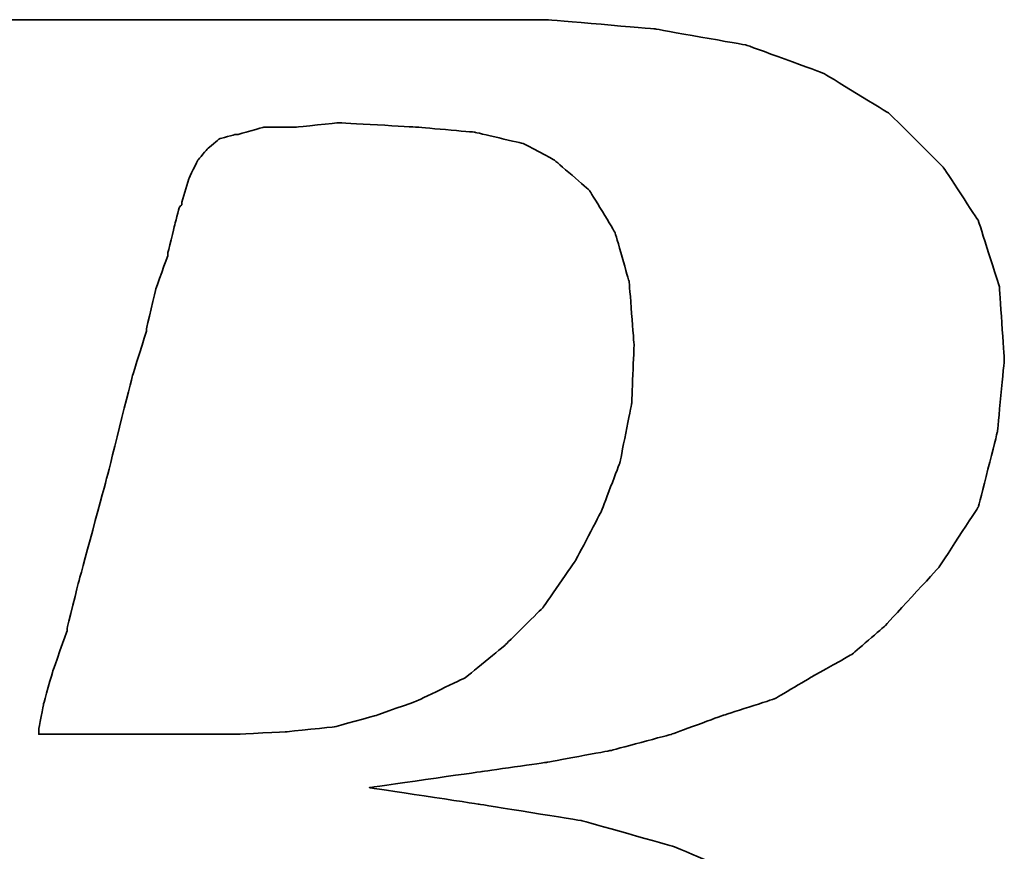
# Model space of a CAD drawing. Header units: millimetres. Extents: x -51 to 291, y -54 to 83.
# Tile 30 of 99: x 96.548 to 97.339, y 2.771 to 3.439. Entities that reach past the tile are written whole.
import ezdxf

# ---------------------------------------------------------------- set-up
doc = ezdxf.new("R2010")
doc.units = ezdxf.units.MM
doc.layers.add('DIM', color=4, linetype='Continuous')
doc.layers.add('layer 1', color=7, linetype='Continuous')

# ---------------------------------------------------------------- blocks, each defined once
blk = doc.blocks.new('TBI MOTION logo(完整正式版)')
at = {"layer": 'layer 1', "color": 22, "lineweight": 35}
for points, knots in [([(-64.65375, -6.86375), (-64.65375, -6.86375), (-64.84375, -7.29625), (-64.84375, -7.29625), (-64.84375, -7.29625), (-64.84375, -7.29625), (-64.86875, -7.34375), (-64.86875, -7.34375), (-64.86875, -7.34375), (-64.86875, -7.34375), (-64.86875, -7.36875), (-64.86875, -7.36875), (-64.86875, -7.36875), (-64.86875, -7.36875), (-65.15375, -7.65375), (-65.15375, -7.65375), (-65.15375, -7.65375), (-65.15375, -7.65375), (-65.17875, -7.65375), (-65.17875, -7.65375), (-65.17875, -7.65375), (-65.17875, -7.65375), (-65.20375, -7.67875), (-65.20375, -7.67875), (-65.20375, -7.67875), (-65.20375, -7.67875), (-65.58875, -7.87125), (-65.58875, -7.87125), (-65.58875, -7.87125), (-65.58875, -7.87125), (-65.63375, -7.87125), (-65.63375, -7.87125), (-65.63375, -7.87125), (-65.63375, -7.87125), (-65.65875, -7.89375), (-65.65875, -7.89375), (-65.65875, -7.89375), (-65.65875, -7.89375), (-66.09375, -7.94375), (-66.09375, -7.94375), (-66.09375, -7.94375), (-66.09375, -7.94375), (-66.11375, -7.94375), (-66.11375, -7.94375), (-66.11375, -7.94375), (-66.11375, -7.94375), (-66.16375, -7.94375), (-66.16375, -7.94375), (-66.16375, -7.94375), (-66.16375, -7.94375), (-66.30875, -7.94375), (-66.30875, -7.94375), (-66.30875, -7.94375), (-66.30875, -7.94375), (-66.69375, -7.94375), (-66.69375, -7.94375), (-66.69375, -7.94375), (-66.69375, -7.94375), (-67.07375, -7.94375), (-67.07375, -7.94375), (-67.07375, -7.94375), (-67.07375, -7.94375), (-67.12375, -7.94375), (-67.12375, -7.94375), (-67.12375, -7.94375), (-67.12375, -7.94375), (-67.12375, -7.96625), (-67.12375, -7.96625), (-67.12375, -7.96625), (-67.12375, -7.96625), (-67.14875, -7.99125), (-67.14875, -7.99125), (-67.14875, -7.99125), (-67.14875, -7.99125), (-67.24375, -8.34875), (-67.24375, -8.34875), (-67.24375, -8.34875), (-67.24375, -8.34875), (-67.31375, -8.68625), (-67.31375, -8.68625), (-67.31375, -8.68625), (-67.31375, -8.68625), (-67.26875, -8.68625), (-67.26875, -8.68625), (-67.26875, -8.68625), (-67.26875, -8.68625), (-67.07375, -8.68625), (-67.07375, -8.68625), (-67.07375, -8.68625), (-67.07375, -8.68625), (-66.54875, -8.68625), (-66.54875, -8.68625), (-66.54875, -8.68625), (-66.54875, -8.68625), (-65.82625, -8.68625), (-65.82625, -8.68625), (-65.82625, -8.68625), (-65.82625, -8.68625), (-65.01375, -8.68625), (-65.01375, -8.68625), (-65.01375, -8.68625), (-65.01375, -8.68625), (-64.05375, -8.68625), (-64.05375, -8.68625), (-64.05375, -8.68625), (-64.05375, -8.68625), (-62.08375, -8.68625), (-62.08375, -8.68625), (-62.08375, -8.68625), (-62.08375, -8.68625), (-60.06875, -8.68625), (-60.06875, -8.68625), (-60.06875, -8.68625), (-60.06875, -8.68625), (-59.10875, -8.68625), (-59.10875, -8.68625), (-59.10875, -8.68625), (-59.10875, -8.68625), (-58.29375, -8.68625), (-58.29375, -8.68625), (-58.29375, -8.68625), (-58.29375, -8.68625), (-57.57375, -8.68625), (-57.57375, -8.68625), (-57.57375, -8.68625), (-57.57375, -8.68625), (-57.04875, -8.68625), (-57.04875, -8.68625), (-57.04875, -8.68625), (-57.04875, -8.68625), (-56.85375, -8.68625), (-56.85375, -8.68625), (-56.85375, -8.68625), (-56.85375, -8.68625), (-56.70875, -8.68625), (-56.70875, -8.68625), (-56.70875, -8.68625), (-56.70875, -8.68625), (-56.61375, -8.68625), (-56.61375, -8.68625), (-56.61375, -8.68625), (-56.61375, -8.68625), (-56.56875, -8.68625), (-56.56875, -8.68625), (-56.56875, -8.68625), (-56.56875, -8.68625), (-55.65375, -8.63875), (-55.65375, -8.63875), (-55.65375, -8.63875), (-55.65375, -8.63875), (-54.76875, -8.51875), (-54.76875, -8.51875), (-54.76875, -8.51875), (-54.76875, -8.51875), (-53.90375, -8.30375), (-53.90375, -8.30375), (-53.90375, -8.30375), (-53.90375, -8.30375), (-53.08875, -8.03875), (-53.08875, -8.03875), (-53.08875, -8.03875), (-53.08875, -8.03875), (-52.34375, -7.65375), (-52.34375, -7.65375), (-52.34375, -7.65375), (-52.34375, -7.65375), (-51.69875, -7.29625), (-51.69875, -7.29625), (-51.69875, -7.29625), (-51.69875, -7.29625), (-51.21875, -6.91125), (-51.21875, -6.91125), (-51.21875, -6.91125), (-51.21875, -6.91125), (-50.83375, -6.50375), (-50.83375, -6.50375), (-50.83375, -6.50375), (-50.83375, -6.50375), (-50.44875, -5.94875), (-50.44875, -5.94875), (-50.44875, -5.94875), (-50.44875, -5.94875), (-50.13875, -5.30375), (-50.13875, -5.30375), (-50.13875, -5.30375), (-50.13875, -5.30375), (-49.99375, -4.65375), (-49.99375, -4.65375), (-49.99375, -4.65375), (-49.99375, -4.65375), (-49.92375, -3.98375), (-49.92375, -3.98375), (-49.92375, -3.98375), (-49.92375, -3.98375), (-49.99375, -3.19374), (-49.99375, -3.19374), (-49.99375, -3.19374), (-49.99375, -3.19374), (-50.23374, -2.44874), (-50.23374, -2.44874), (-50.23374, -2.44874), (-50.23374, -2.44874), (-50.59375, -1.87374), (-50.59375, -1.87374), (-50.59375, -1.87374), (-50.59375, -1.87374), (-51.09875, -1.31874), (-51.09875, -1.31874), (-51.09875, -1.31874), (-51.09875, -1.31874), (-51.74375, -0.81875), (-51.74375, -0.81875), (-51.74375, -0.81875), (-51.74375, -0.81875), (-52.53875, -0.48125), (-52.53875, -0.48125), (-52.53875, -0.48125), (-52.53875, -0.48125), (-53.47375, -0.21875), (-53.47375, -0.21875), (-53.47375, -0.21875), (-53.47375, -0.21875), (-54.52875, -0.04874), (-54.52875, -0.04874), (-54.52875, -0.04874), (-54.52875, -0.04874), (-55.65375, 0.12125), (-55.65375, 0.12125), (-55.65375, 0.12125), (-55.65375, 0.12125), (-54.50375, 0.28624), (-54.50375, 0.28624), (-54.50375, 0.28624), (-54.50375, 0.28624), (-53.83375, 0.38124), (-53.83375, 0.38124), (-53.83375, 0.38124), (-53.83375, 0.38124), (-53.18375, 0.50125), (-53.18375, 0.50125), (-53.18375, 0.50125), (-53.18375, 0.50125), (-52.55875, 0.66874), (-52.55875, 0.66874), (-52.55875, 0.66874), (-52.55875, 0.66874), (-52.03375, 0.86124), (-52.03375, 0.86124), (-52.03375, 0.86124), (-52.03375, 0.86124), (-51.50374, 1.03124), (-51.50374, 1.03124), (-51.50374, 1.03124), (-51.50374, 1.03124), (-51.09875, 1.27125), (-51.09875, 1.27125), (-51.09875, 1.27125), (-51.09875, 1.27125), (-50.71375, 1.48624), (-50.71375, 1.48624), (-50.71375, 1.48624), (-50.71375, 1.48624), (-50.37625, 1.77625), (-50.37625, 1.77625), (-50.37625, 1.77625), (-50.37625, 1.77625), (-49.82375, 2.37625), (-49.82375, 2.37625), (-49.82375, 2.37625), (-49.82375, 2.37625), (-49.41875, 2.99625), (-49.41875, 2.99625), (-49.41875, 2.99625), (-49.41875, 2.99625), (-49.22375, 3.76625), (-49.22375, 3.76625), (-49.22375, 3.76625), (-49.22375, 3.76625), (-49.15375, 4.50874), (-49.15375, 4.50874), (-49.15375, 4.50874), (-49.15375, 4.50874), (-49.20375, 5.25125), (-49.20375, 5.25125), (-49.20375, 5.25125), (-49.20375, 5.25125), (-49.41875, 5.92625), (-49.41875, 5.92625), (-49.41875, 5.92625), (-49.41875, 5.92625), (-49.77875, 6.47625), (-49.77875, 6.47625), (-49.77875, 6.47625), (-49.77875, 6.47625), (-50.33125, 7.02624), (-50.33125, 7.02624), (-50.33125, 7.02624), (-50.33125, 7.02624), (-51.00125, 7.43625), (-51.00125, 7.43625), (-51.00125, 7.43625), (-51.00125, 7.43625), (-51.79375, 7.72625), (-51.79375, 7.72625), (-51.79375, 7.72625), (-51.79375, 7.72625), (-52.72875, 7.89124), (-52.72875, 7.89124), (-52.72875, 7.89124), (-52.72875, 7.89124), (-53.83375, 7.98625), (-53.83375, 7.98625), (-53.83375, 7.98625), (-53.83375, 7.98625), (-53.92875, 7.98625), (-53.92875, 7.98625), (-53.92875, 7.98625), (-53.92875, 7.98625), (-54.26375, 7.98625), (-54.26375, 7.98625), (-54.26375, 7.98625), (-54.26375, 7.98625), (-54.74375, 7.98625), (-54.74375, 7.98625), (-54.74375, 7.98625), (-54.74375, 7.98625), (-55.36875, 7.98625), (-55.36875, 7.98625), (-55.36875, 7.98625), (-55.36875, 7.98625), (-56.13375, 7.98625), (-56.13375, 7.98625), (-56.13375, 7.98625), (-56.13375, 7.98625), (-56.94875, 7.98625), (-56.94875, 7.98625), (-56.94875, 7.98625), (-56.94875, 7.98625), (-58.77625, 7.98625), (-58.77625, 7.98625), (-58.77625, 7.98625), (-58.77625, 7.98625), (-60.59875, 7.98625), (-60.59875, 7.98625), (-60.59875, 7.98625), (-60.59875, 7.98625), (-61.41375, 7.98625), (-61.41375, 7.98625), (-61.41375, 7.98625), (-61.41375, 7.98625), (-62.17875, 7.98625), (-62.17875, 7.98625), (-62.17875, 7.98625), (-62.17875, 7.98625), (-62.80375, 7.98625), (-62.80375, 7.98625), (-62.80375, 7.98625), (-62.80375, 7.98625), (-63.30625, 7.98625), (-63.30625, 7.98625), (-63.30625, 7.98625), (-63.30625, 7.98625), (-63.57375, 7.98625), (-63.57375, 7.98625), (-63.57375, 7.98625), (-63.57375, 7.98625), (-63.57375, 7.96375), (-63.57375, 7.96375), (-63.57375, 7.96375), (-63.57375, 7.96375), (-63.59875, 7.94125), (-63.59875, 7.94125), (-63.59875, 7.94125), (-63.59875, 7.94125), (-63.69375, 7.55625), (-63.69375, 7.55625), (-63.69375, 7.55625), (-63.69375, 7.55625), (-63.76375, 7.24624), (-63.76375, 7.24624), (-63.76375, 7.24624), (-63.76375, 7.24624), (-63.23875, 7.24624), (-63.23875, 7.24624), (-63.23875, 7.24624), (-63.23875, 7.24624), (-62.75875, 7.24624), (-62.75875, 7.24624), (-62.75875, 7.24624), (-62.75875, 7.24624), (-62.61125, 7.24624), (-62.61125, 7.24624), (-62.61125, 7.24624), (-62.61125, 7.24624), (-62.56625, 7.24624), (-62.56625, 7.24624), (-62.56625, 7.24624), (-62.56625, 7.24624), (-62.22875, 7.24624), (-62.22875, 7.24624), (-62.22875, 7.24624), (-62.22875, 7.24624), (-62.20375, 7.24624), (-62.20375, 7.24624), (-62.20375, 7.24624), (-62.20375, 7.24624), (-62.17875, 7.21875), (-62.17875, 7.21875), (-62.17875, 7.21875), (-62.17875, 7.21875), (-61.96375, 7.17125), (-61.96375, 7.17125), (-61.96375, 7.17125), (-61.96375, 7.17125), (-61.72375, 7.12624), (-61.72375, 7.12624), (-61.72375, 7.12624), (-61.72375, 7.12624), (-61.70375, 7.12624), (-61.70375, 7.12624), (-61.70375, 7.12624), (-61.70375, 7.12624), (-61.55875, 7.07624), (-61.55875, 7.07624), (-61.55875, 7.07624), (-61.55875, 7.07624), (-61.50875, 7.07624), (-61.50875, 7.07624), (-61.50875, 7.07624), (-61.50875, 7.07624), (-61.48375, 7.02624), (-61.48375, 7.02624), (-61.48375, 7.02624), (-61.48375, 7.02624), (-61.31875, 6.83375), (-61.31875, 6.83375), (-61.31875, 6.83375), (-61.31875, 6.83375), (-61.29375, 6.81125), (-61.29375, 6.81125), (-61.29375, 6.81125), (-61.29375, 6.81125), (-61.29375, 6.78625), (-61.29375, 6.78625), (-61.29375, 6.78625), (-61.29375, 6.78625), (-61.19875, 6.50124), (-61.19875, 6.50124), (-61.19875, 6.50124), (-61.19875, 6.50124), (-61.17375, 6.45124), (-61.17375, 6.45124), (-61.17375, 6.45124), (-61.17375, 6.45124), (-61.19875, 6.40625), (-61.19875, 6.40625), (-61.19875, 6.40625), (-61.19875, 6.40625), (-61.26875, 5.99624), (-61.26875, 5.99624), (-61.26875, 5.99624), (-61.26875, 5.99624), (-61.26875, 5.85125), (-61.26875, 5.85125), (-61.26875, 5.85125), (-61.26875, 5.85125), (-61.26875, 5.82625), (-61.26875, 5.82625), (-61.26875, 5.82625), (-61.26875, 5.82625), (-61.29375, 5.80625), (-61.29375, 5.80625), (-61.29375, 5.80625), (-61.29375, 5.80625), (-61.34125, 5.66125), (-61.34125, 5.66125), (-61.34125, 5.66125), (-61.34125, 5.66125), (-61.41375, 5.44625), (-61.41375, 5.44625), (-61.41375, 5.44625), (-61.41375, 5.44625), (-61.48375, 5.15625), (-61.48375, 5.15625), (-61.48375, 5.15625), (-61.48375, 5.15625), (-61.58375, 4.82124), (-61.58375, 4.82124), (-61.58375, 4.82124), (-61.58375, 4.82124), (-61.79875, 4.00375), (-61.79875, 4.00375), (-61.79875, 4.00375), (-61.79875, 4.00375), (-62.05875, 2.99625), (-62.05875, 2.99625), (-62.05875, 2.99625), (-62.05875, 2.99625), (-62.34875, 1.91625), (-62.34875, 1.91625), (-62.34875, 1.91625), (-62.34875, 1.91625), (-62.97375, -0.41124), (-62.97375, -0.41124), (-62.97375, -0.41124), (-62.97375, -0.41124), (-63.59875, -2.75875), (-63.59875, -2.75875), (-63.59875, -2.75875), (-63.59875, -2.75875), (-63.88375, -3.86374), (-63.88375, -3.86374), (-63.88375, -3.86374), (-63.88375, -3.86374), (-64.14875, -4.82374), (-64.14875, -4.82374), (-64.14875, -4.82374), (-64.14875, -4.82374), (-64.36375, -5.64125), (-64.36375, -5.64125), (-64.36375, -5.64125), (-64.36375, -5.64125), (-64.43625, -5.97625), (-64.43625, -5.97625), (-64.43625, -5.97625), (-64.43625, -5.97625), (-64.50875, -6.28625), (-64.50875, -6.28625), (-64.50875, -6.28625), (-64.50875, -6.28625), (-64.50875, -6.30875), (-64.50875, -6.30875), (-64.50875, -6.30875), (-64.50875, -6.30875), (-64.57875, -6.50375), (-64.57875, -6.50375), (-64.57875, -6.50375), (-64.57875, -6.50375), (-64.62875, -6.69625), (-64.62875, -6.69625), (-64.62875, -6.69625), (-64.62875, -6.69625), (-64.62875, -6.76875), (-64.62875, -6.76875), (-64.62875, -6.76875), (-64.62875, -6.76875), (-64.62875, -6.81375), (-64.62875, -6.81375), (-64.62875, -6.81375), (-64.62875, -6.81375), (-64.62875, -6.83875), (-64.62875, -6.83875), (-64.62875, -6.83875), (-64.62875, -6.83875), (-64.65375, -6.86375), (-64.65375, -6.86375)], [0, 0, 0, 0, 0.00719424, 0.00719424, 0.00719424, 0.00719425, 0.01438849, 0.01438849, 0.01438849, 0.0143885, 0.02158273, 0.02158273, 0.02158273, 0.02158274, 0.02877698, 0.02877698, 0.02877698, 0.02877699, 0.03597122, 0.03597122, 0.03597122, 0.03597123, 0.04316547, 0.04316547, 0.04316547, 0.04316548, 0.05035971, 0.05035971, 0.05035971, 0.05035972, 0.05755396, 0.05755396, 0.05755396, 0.05755397, 0.0647482, 0.0647482, 0.0647482, 0.06474821, 0.07194245, 0.07194245, 0.07194245, 0.07194246, 0.07913669, 0.07913669, 0.07913669, 0.0791367, 0.08633094, 0.08633094, 0.08633094, 0.08633095, 0.09352518, 0.09352518, 0.09352518, 0.09352519, 0.10071942, 0.10071942, 0.10071942, 0.10071943, 0.10791367, 0.10791367, 0.10791367, 0.10791368, 0.11510791, 0.11510791, 0.11510791, 0.11510792, 0.12230216, 0.12230216, 0.12230216, 0.12230217, 0.1294964, 0.1294964, 0.1294964, 0.12949641, 0.13669065, 0.13669065, 0.13669065, 0.13669066, 0.14388489, 0.14388489, 0.14388489, 0.1438849, 0.15107914, 0.15107914, 0.15107914, 0.15107915, 0.15827338, 0.15827338, 0.15827338, 0.15827339, 0.16546763, 0.16546763, 0.16546763, 0.16546764, 0.17266187, 0.17266187, 0.17266187, 0.17266188, 0.17985612, 0.17985612, 0.17985612, 0.17985613, 0.18705036, 0.18705036, 0.18705036, 0.18705037, 0.1942446, 0.1942446, 0.1942446, 0.19424461, 0.20143885, 0.20143885, 0.20143885, 0.20143886, 0.20863309, 0.20863309, 0.20863309, 0.2086331, 0.21582734, 0.21582734, 0.21582734, 0.21582735, 0.22302158, 0.22302158, 0.22302158, 0.22302159, 0.23021583, 0.23021583, 0.23021583, 0.23021584, 0.23741007, 0.23741007, 0.23741007, 0.23741008, 0.24460432, 0.24460432, 0.24460432, 0.24460433, 0.25179856, 0.25179856, 0.25179856, 0.25179857, 0.25899281, 0.25899281, 0.25899281, 0.25899282, 0.26618705, 0.26618705, 0.26618705, 0.26618706, 0.27338129, 0.27338129, 0.27338129, 0.2733813, 0.28057554, 0.28057554, 0.28057554, 0.28057555, 0.28776978, 0.28776978, 0.28776978, 0.28776979, 0.29496403, 0.29496403, 0.29496403, 0.29496404, 0.30215827, 0.30215827, 0.30215827, 0.30215828, 0.30935252, 0.30935252, 0.30935252, 0.30935253, 0.31654676, 0.31654676, 0.31654676, 0.31654677, 0.32374101, 0.32374101, 0.32374101, 0.32374102, 0.33093525, 0.33093525, 0.33093525, 0.33093526, 0.3381295, 0.3381295, 0.3381295, 0.33812951, 0.34532374, 0.34532374, 0.34532374, 0.34532375, 0.35251799, 0.35251799, 0.35251799, 0.352518, 0.35971223, 0.35971223, 0.35971223, 0.35971224, 0.36690647, 0.36690647, 0.36690647, 0.36690648, 0.37410072, 0.37410072, 0.37410072, 0.37410073, 0.38129496, 0.38129496, 0.38129496, 0.38129497, 0.38848921, 0.38848921, 0.38848921, 0.38848922, 0.39568345, 0.39568345, 0.39568345, 0.39568346, 0.4028777, 0.4028777, 0.4028777, 0.40287771, 0.41007194, 0.41007194, 0.41007194, 0.41007195, 0.41726619, 0.41726619, 0.41726619, 0.4172662, 0.42446043, 0.42446043, 0.42446043, 0.42446044, 0.43165468, 0.43165468, 0.43165468, 0.43165469, 0.43884892, 0.43884892, 0.43884892, 0.43884893, 0.44604317, 0.44604317, 0.44604317, 0.44604318, 0.45323741, 0.45323741, 0.45323741, 0.45323742, 0.46043165, 0.46043165, 0.46043165, 0.46043166, 0.4676259, 0.4676259, 0.4676259, 0.46762591, 0.47482014, 0.47482014, 0.47482014, 0.47482015, 0.48201439, 0.48201439, 0.48201439, 0.4820144, 0.48920863, 0.48920863, 0.48920863, 0.48920864, 0.49640288, 0.49640288, 0.49640288, 0.49640289, 0.50359712, 0.50359712, 0.50359712, 0.50359713, 0.51079137, 0.51079137, 0.51079137, 0.51079138, 0.51798561, 0.51798561, 0.51798561, 0.51798562, 0.52517986, 0.52517986, 0.52517986, 0.52517987, 0.5323741, 0.5323741, 0.5323741, 0.53237411, 0.53956835, 0.53956835, 0.53956835, 0.53956836, 0.54676259, 0.54676259, 0.54676259, 0.5467626, 0.55395683, 0.55395683, 0.55395683, 0.55395684, 0.56115108, 0.56115108, 0.56115108, 0.56115109, 0.56834532, 0.56834532, 0.56834532, 0.56834533, 0.57553957, 0.57553957, 0.57553957, 0.57553958, 0.58273381, 0.58273381, 0.58273381, 0.58273382, 0.58992806, 0.58992806, 0.58992806, 0.58992807, 0.5971223, 0.5971223, 0.5971223, 0.59712231, 0.60431655, 0.60431655, 0.60431655, 0.60431656, 0.61151079, 0.61151079, 0.61151079, 0.6115108, 0.61870504, 0.61870504, 0.61870504, 0.61870505, 0.62589928, 0.62589928, 0.62589928, 0.62589929, 0.63309353, 0.63309353, 0.63309353, 0.63309354, 0.64028777, 0.64028777, 0.64028777, 0.64028778, 0.64748201, 0.64748201, 0.64748201, 0.64748202, 0.65467626, 0.65467626, 0.65467626, 0.65467627, 0.6618705, 0.6618705, 0.6618705, 0.66187051, 0.66906475, 0.66906475, 0.66906475, 0.66906476, 0.67625899, 0.67625899, 0.67625899, 0.676259, 0.68345324, 0.68345324, 0.68345324, 0.68345325, 0.69064748, 0.69064748, 0.69064748, 0.69064749, 0.69784173, 0.69784173, 0.69784173, 0.69784174, 0.70503597, 0.70503597, 0.70503597, 0.70503598, 0.71223022, 0.71223022, 0.71223022, 0.71223023, 0.71942446, 0.71942446, 0.71942446, 0.71942447, 0.72661871, 0.72661871, 0.72661871, 0.72661872, 0.73381295, 0.73381295, 0.73381295, 0.73381296, 0.74100719, 0.74100719, 0.74100719, 0.7410072, 0.74820144, 0.74820144, 0.74820144, 0.74820145, 0.75539568, 0.75539568, 0.75539568, 0.75539569, 0.76258993, 0.76258993, 0.76258993, 0.76258994, 0.76978417, 0.76978417, 0.76978417, 0.76978418, 0.77697842, 0.77697842, 0.77697842, 0.77697843, 0.78417266, 0.78417266, 0.78417266, 0.78417267, 0.79136691, 0.79136691, 0.79136691, 0.79136692, 0.79856115, 0.79856115, 0.79856115, 0.79856116, 0.8057554, 0.8057554, 0.8057554, 0.80575541, 0.81294964, 0.81294964, 0.81294964, 0.81294965, 0.82014388, 0.82014388, 0.82014388, 0.82014389, 0.82733813, 0.82733813, 0.82733813, 0.82733814, 0.83453237, 0.83453237, 0.83453237, 0.83453238, 0.84172662, 0.84172662, 0.84172662, 0.84172663, 0.84892086, 0.84892086, 0.84892086, 0.84892087, 0.85611511, 0.85611511, 0.85611511, 0.85611512, 0.86330935, 0.86330935, 0.86330935, 0.86330936, 0.8705036, 0.8705036, 0.8705036, 0.87050361, 0.87769784, 0.87769784, 0.87769784, 0.87769785, 0.88489209, 0.88489209, 0.88489209, 0.8848921, 0.89208633, 0.89208633, 0.89208633, 0.89208634, 0.89928058, 0.89928058, 0.89928058, 0.89928059, 0.90647482, 0.90647482, 0.90647482, 0.90647483, 0.91366906, 0.91366906, 0.91366906, 0.91366907, 0.92086331, 0.92086331, 0.92086331, 0.92086332, 0.92805755, 0.92805755, 0.92805755, 0.92805756, 0.9352518, 0.9352518, 0.9352518, 0.93525181, 0.94244604, 0.94244604, 0.94244604, 0.94244605, 0.94964029, 0.94964029, 0.94964029, 0.9496403, 0.95683453, 0.95683453, 0.95683453, 0.95683454, 0.96402878, 0.96402878, 0.96402878, 0.96402879, 0.97122302, 0.97122302, 0.97122302, 0.97122303, 0.97841727, 0.97841727, 0.97841727, 0.97841728, 0.98561151, 0.98561151, 0.98561151, 0.98561152, 0.99280576, 0.99280576, 0.99280576, 0.99280577, 1, 1, 1, 1]), ([(-57.50375, 6.35625), (-57.50375, 6.35625), (-57.57375, 6.11625), (-57.57375, 6.11625), (-57.57375, 6.11625), (-57.57375, 6.11625), (-57.57375, 6.09125), (-57.57375, 6.09125), (-57.57375, 6.09125), (-57.57375, 6.09125), (-57.59875, 6.06625), (-57.59875, 6.06625), (-57.59875, 6.06625), (-57.59875, 6.06625), (-57.64875, 5.87625), (-57.64875, 5.87625), (-57.64875, 5.87625), (-57.64875, 5.87625), (-57.71875, 5.58875), (-57.71875, 5.58875), (-57.71875, 5.58875), (-57.71875, 5.58875), (-57.71875, 5.56625), (-57.71875, 5.56625), (-57.71875, 5.56625), (-57.71875, 5.56625), (-57.83875, 5.23125), (-57.83875, 5.23125), (-57.83875, 5.23125), (-57.83875, 5.23125), (-57.93625, 4.82124), (-57.93625, 4.82124), (-57.93625, 4.82124), (-57.93625, 4.82124), (-57.93625, 4.79624), (-57.93625, 4.79624), (-57.93625, 4.79624), (-57.93625, 4.79624), (-58.07875, 4.34125), (-58.07875, 4.34125), (-58.07875, 4.34125), (-58.07875, 4.34125), (-58.34375, 3.28625), (-58.34375, 3.28625), (-58.34375, 3.28625), (-58.34375, 3.28625), (-58.62875, 2.23124), (-58.62875, 2.23124), (-58.62875, 2.23124), (-58.62875, 2.23124), (-58.74875, 1.75125), (-58.74875, 1.75125), (-58.74875, 1.75125), (-58.74875, 1.75125), (-58.74875, 1.72625), (-58.74875, 1.72625), (-58.74875, 1.72625), (-58.74875, 1.72625), (-58.89375, 1.31625), (-58.89375, 1.31625), (-58.89375, 1.31625), (-58.89375, 1.31625), (-58.98875, 0.98124), (-58.98875, 0.98124), (-58.98875, 0.98124), (-58.98875, 0.98124), (-59.03875, 0.71625), (-59.03875, 0.71625), (-59.03875, 0.71625), (-59.03875, 0.71625), (-59.03875, 0.66874), (-59.03875, 0.66874), (-59.03875, 0.66874), (-59.03875, 0.66874), (-58.91875, 0.66874), (-58.91875, 0.66874), (-58.91875, 0.66874), (-58.91875, 0.66874), (-58.53375, 0.66874), (-58.53375, 0.66874), (-58.53375, 0.66874), (-58.53375, 0.66874), (-58.10375, 0.66874), (-58.10375, 0.66874), (-58.10375, 0.66874), (-58.10375, 0.66874), (-57.66875, 0.66874), (-57.66875, 0.66874), (-57.66875, 0.66874), (-57.66875, 0.66874), (-57.33375, 0.66874), (-57.33375, 0.66874), (-57.33375, 0.66874), (-57.33375, 0.66874), (-57.09375, 0.66874), (-57.09375, 0.66874), (-57.09375, 0.66874), (-57.09375, 0.66874), (-56.99875, 0.66874), (-56.99875, 0.66874), (-56.99875, 0.66874), (-56.99875, 0.66874), (-56.49375, 0.69374), (-56.49375, 0.69374), (-56.49375, 0.69374), (-56.49375, 0.69374), (-56.01375, 0.74374), (-56.01375, 0.74374), (-56.01375, 0.74374), (-56.01375, 0.74374), (-55.58375, 0.86124), (-55.58375, 0.86124), (-55.58375, 0.86124), (-55.58375, 0.86124), (-55.17375, 1.00624), (-55.17375, 1.00624), (-55.17375, 1.00624), (-55.17375, 1.00624), (-54.67375, 1.24625), (-54.67375, 1.24625), (-54.67375, 1.24625), (-54.67375, 1.24625), (-54.26375, 1.58124), (-54.26375, 1.58124), (-54.26375, 1.58124), (-54.26375, 1.58124), (-53.87875, 1.96374), (-53.87875, 1.96374), (-53.87875, 1.96374), (-53.87875, 1.96374), (-53.54375, 2.44625), (-53.54375, 2.44625), (-53.54375, 2.44625), (-53.54375, 2.44625), (-53.27875, 2.95125), (-53.27875, 2.95125), (-53.27875, 2.95125), (-53.27875, 2.95125), (-53.08875, 3.45124), (-53.08875, 3.45124), (-53.08875, 3.45124), (-53.08875, 3.45124), (-52.96875, 4.05124), (-52.96875, 4.05124), (-52.96875, 4.05124), (-52.96875, 4.05124), (-52.94375, 4.65125), (-52.94375, 4.65125), (-52.94375, 4.65125), (-52.94375, 4.65125), (-52.99375, 5.30125), (-52.99375, 5.30125), (-52.99375, 5.30125), (-52.99375, 5.30125), (-53.13875, 5.80625), (-53.13875, 5.80625), (-53.13875, 5.80625), (-53.13875, 5.80625), (-53.39875, 6.23625), (-53.39875, 6.23625), (-53.39875, 6.23625), (-53.39875, 6.23625), (-53.75875, 6.54875), (-53.75875, 6.54875), (-53.75875, 6.54875), (-53.75875, 6.54875), (-54.07375, 6.71625), (-54.07375, 6.71625), (-54.07375, 6.71625), (-54.07375, 6.71625), (-54.57375, 6.83375), (-54.57375, 6.83375), (-54.57375, 6.83375), (-54.57375, 6.83375), (-55.17375, 6.88625), (-55.17375, 6.88625), (-55.17375, 6.88625), (-55.17375, 6.88625), (-55.96875, 6.93125), (-55.96875, 6.93125), (-55.96875, 6.93125), (-55.96875, 6.93125), (-56.39875, 6.88625), (-56.39875, 6.88625), (-56.39875, 6.88625), (-56.39875, 6.88625), (-56.42125, 6.88625), (-56.42125, 6.88625), (-56.42125, 6.88625), (-56.42125, 6.88625), (-56.73375, 6.88625), (-56.73375, 6.88625), (-56.73375, 6.88625), (-56.73375, 6.88625), (-56.99875, 6.81125), (-56.99875, 6.81125), (-56.99875, 6.81125), (-56.99875, 6.81125), (-57.02375, 6.81125), (-57.02375, 6.81125), (-57.02375, 6.81125), (-57.02375, 6.81125), (-57.18875, 6.76625), (-57.18875, 6.76625), (-57.18875, 6.76625), (-57.18875, 6.76625), (-57.30875, 6.66625), (-57.30875, 6.66625), (-57.30875, 6.66625), (-57.30875, 6.66625), (-57.40875, 6.54875), (-57.40875, 6.54875), (-57.40875, 6.54875), (-57.40875, 6.54875), (-57.50375, 6.35625), (-57.50375, 6.35625)], [0, 0, 0, 0, 0.01851852, 0.01851852, 0.01851852, 0.01851853, 0.03703704, 0.03703704, 0.03703704, 0.03703705, 0.05555556, 0.05555556, 0.05555556, 0.05555557, 0.07407407, 0.07407407, 0.07407407, 0.07407408, 0.09259259, 0.09259259, 0.09259259, 0.0925926, 0.11111111, 0.11111111, 0.11111111, 0.11111112, 0.12962963, 0.12962963, 0.12962963, 0.12962964, 0.14814815, 0.14814815, 0.14814815, 0.14814816, 0.16666667, 0.16666667, 0.16666667, 0.16666668, 0.18518519, 0.18518519, 0.18518519, 0.1851852, 0.2037037, 0.2037037, 0.2037037, 0.20370371, 0.22222222, 0.22222222, 0.22222222, 0.22222223, 0.24074074, 0.24074074, 0.24074074, 0.24074075, 0.25925926, 0.25925926, 0.25925926, 0.25925927, 0.27777778, 0.27777778, 0.27777778, 0.27777779, 0.2962963, 0.2962963, 0.2962963, 0.29629631, 0.31481481, 0.31481481, 0.31481481, 0.31481482, 0.33333333, 0.33333333, 0.33333333, 0.33333334, 0.35185185, 0.35185185, 0.35185185, 0.35185186, 0.37037037, 0.37037037, 0.37037037, 0.37037038, 0.38888889, 0.38888889, 0.38888889, 0.3888889, 0.40740741, 0.40740741, 0.40740741, 0.40740742, 0.42592593, 0.42592593, 0.42592593, 0.42592594, 0.44444444, 0.44444444, 0.44444444, 0.44444445, 0.46296296, 0.46296296, 0.46296296, 0.46296297, 0.48148148, 0.48148148, 0.48148148, 0.48148149, 0.5, 0.5, 0.5, 0.50000001, 0.51851852, 0.51851852, 0.51851852, 0.51851853, 0.53703704, 0.53703704, 0.53703704, 0.53703705, 0.55555556, 0.55555556, 0.55555556, 0.55555557, 0.57407407, 0.57407407, 0.57407407, 0.57407408, 0.59259259, 0.59259259, 0.59259259, 0.5925926, 0.61111111, 0.61111111, 0.61111111, 0.61111112, 0.62962963, 0.62962963, 0.62962963, 0.62962964, 0.64814815, 0.64814815, 0.64814815, 0.64814816, 0.66666667, 0.66666667, 0.66666667, 0.66666668, 0.68518519, 0.68518519, 0.68518519, 0.6851852, 0.7037037, 0.7037037, 0.7037037, 0.70370371, 0.72222222, 0.72222222, 0.72222222, 0.72222223, 0.74074074, 0.74074074, 0.74074074, 0.74074075, 0.75925926, 0.75925926, 0.75925926, 0.75925927, 0.77777778, 0.77777778, 0.77777778, 0.77777779, 0.7962963, 0.7962963, 0.7962963, 0.79629631, 0.81481481, 0.81481481, 0.81481481, 0.81481482, 0.83333333, 0.83333333, 0.83333333, 0.83333334, 0.85185185, 0.85185185, 0.85185185, 0.85185186, 0.87037037, 0.87037037, 0.87037037, 0.87037038, 0.88888889, 0.88888889, 0.88888889, 0.8888889, 0.90740741, 0.90740741, 0.90740741, 0.90740742, 0.92592593, 0.92592593, 0.92592593, 0.92592594, 0.94444444, 0.94444444, 0.94444444, 0.94444445, 0.96296296, 0.96296296, 0.96296296, 0.96296297, 0.98148148, 0.98148148, 0.98148148, 0.98148149, 1, 1, 1, 1])]:
    blk.add_open_spline(points, degree=3, knots=knots, dxfattribs=at)

msp = doc.modelspace()

# ---------------------------------------------------------------- block references
at = {"layer": 'DIM', "color": 7, "xscale": 0.0784079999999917, "yscale": 0.0784079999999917, "zscale": 0.0784079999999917}
msp.add_blockref('TBI MOTION logo(完整正式版)', (101.19269, 2.81261), dxfattribs=at)

doc.saveas('drawing.dxf')
